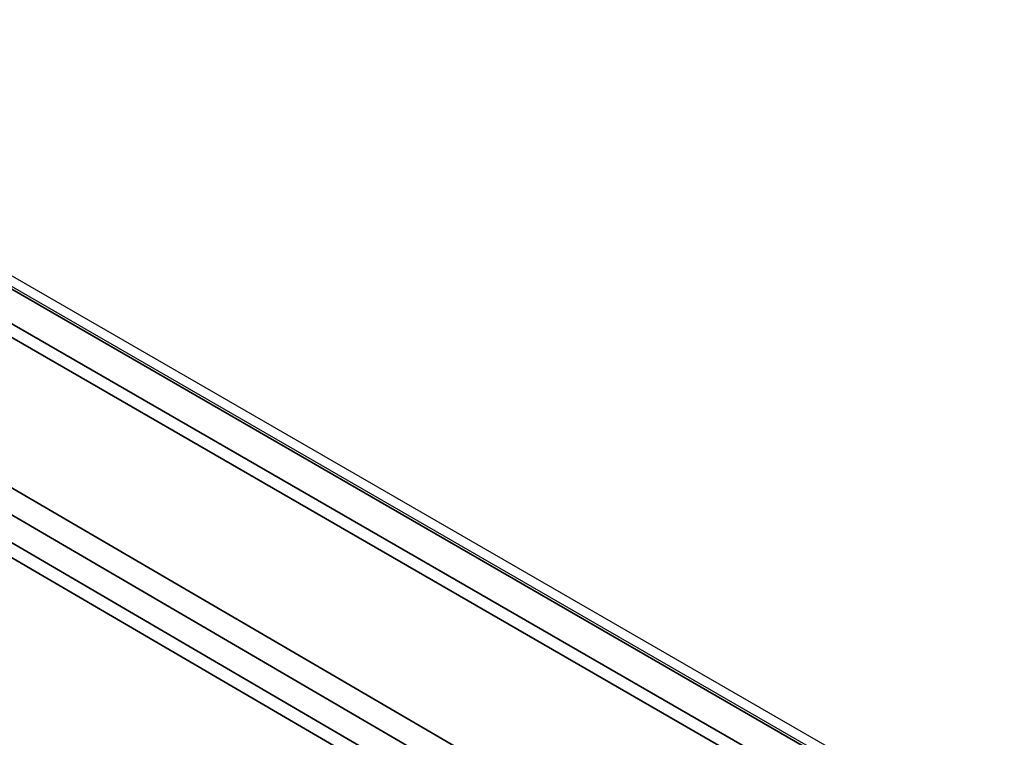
# Model space of a CAD drawing. Header units: millimetres. Extents: x -6858 to 6858, y -375 to 4365.
# Tile 13 of 97: x 2262 to 2291, y 1247 to 1268. Entities that reach past the tile are written whole.
import ezdxf

# ---------------------------------------------------------------- set-up
doc = ezdxf.new("R2010")
doc.units = ezdxf.units.MM
doc.header["$LTSCALE"] = 15
doc.layers.add('_Sichtbarkanten', color=7, linetype='Continuous', lineweight=25)
doc.layers.add('Sichtbar schmal (ISO)', color=7, linetype='Continuous', lineweight=35)

msp = doc.modelspace()

# ---------------------------------------------------------------- linework, layer by layer
at = {"layer": '_Sichtbarkanten'}
for p, q in [((2207.637, 1291.57), (2594.643, 1068.132)), ((2208.078, 1291.638), (2594.653, 1068.449))]:
    msp.add_line(p, q, dxfattribs=at)
at = {"layer": 'Sichtbar schmal (ISO)'}
for p, q in [((2594.518, 1068.119), (2207.512, 1291.557)), ((2206.628, 1291.04), (2593.622, 1067.609)), ((2593.445, 1067.306), (2206.451, 1290.737)), ((2206.451, 1286.595), (2368.936, 1191.785)), ((2368.582, 1191.18), (2206.096, 1285.991)), ((2223.949, 1274.737), (2284.322, 1239.515)), ((2223.546, 1274.53), (2283.919, 1239.309))]:
    msp.add_line(p, q, dxfattribs=at)

doc.saveas('drawing.dxf')
